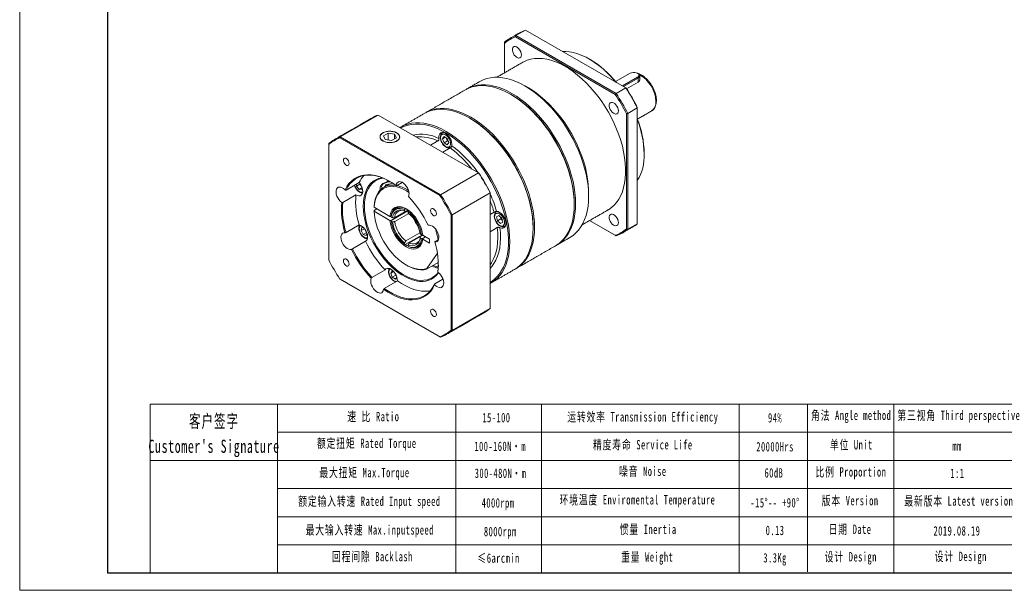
# Model space of a CAD drawing. Header units: millimetres. Extents: x 14 to 776, y 35 to 574.
# Tile 1 of 3: x 14 to 522, y 35 to 330. Entities that reach past the tile are written whole.
import ezdxf

# ---------------------------------------------------------------- set-up
doc = ezdxf.new("R2010")
doc.units = ezdxf.units.MM
doc.header["$LTSCALE"] = 10
doc.layers.get('0').update_dxf_attribs({"lineweight": 18})
doc.layers.add('7标注层', color=4, linetype='Continuous', lineweight=18)
doc.layers.add('图框_外框线', color=7, linetype='Continuous', lineweight=18)
doc.styles.add('标准', font='txt', dxfattribs={"width": 0.667})

msp = doc.modelspace()

# ---------------------------------------------------------------- linework, layer by layer
at = {"color": 7, "linetype": 'Continuous', "lineweight": 15}
for p, q in [((321.18, 291.27), (269.69, 321)), ((269.91, 321.69), (274.86, 324.54)), ((269.91, 321.69), (321.66, 291.81)), ((326.61, 294.67), (274.86, 324.54)), ((263.97, 318.25), (263.97, 317.7)), ((263.97, 317.7), (263.97, 302.44)), ((328.95, 302.3), (321.38, 297.93)), ((324.85, 295.69), (332.63, 300.17)), ((332.91, 299.68), (325.42, 295.36)), ((332.63, 300.17), (332.91, 299.68)), ((332.91, 299.68), (332.91, 297.63)), ((333.79, 300.91), (333.79, 298.98)), ((326.61, 294.67), (321.66, 291.81)), ((332.91, 297.63), (327.04, 294.24)), ((332.56, 284.64), (332.56, 284.37)), ((198.92, 280.7), (179.33, 269.4)), ((250.67, 250.83), (198.92, 280.7)), ((326.9, 221.9), (326.9, 281.37)), ((327.61, 281.52), (332.56, 284.37)), ((327.61, 281.52), (327.61, 221.76)), ((332.56, 224.61), (332.56, 284.37)), ((339.82, 282.73), (339.95, 282.8)), ((179.33, 269.4), (231.08, 239.52)), ((204.03, 271.33), (201.58, 269.92)), ((201.58, 269.92), (202.48, 267.99)), ((207.37, 270.81), (204.03, 271.33)), ((204.03, 267.75), (204.03, 271.33)), ((208.27, 268.88), (207.37, 270.81)), ((207.37, 268.36), (207.37, 270.81)), ((232.07, 268.38), (232.89, 269.54)), ((233.49, 269.2), (232.07, 268.38)), ((232.89, 269.54), (234.52, 268.6)), ((173.39, 265.96), (173.39, 265.52)), ((173.39, 265.52), (173.39, 205.99)), ((230.7, 239.09), (179.15, 268.85)), ((202.48, 267.99), (205.82, 267.47)), ((205.82, 267.47), (208.27, 268.88)), ((225.91, 265.12), (229.73, 267.32)), ((232.89, 266.28), (232.07, 268.38)), ((234.66, 267.3), (232.89, 266.28)), ((234.52, 265.34), (232.89, 266.28)), ((234.04, 268.88), (234.25, 268.35)), ((234.25, 268.35), (234.66, 267.3)), ((234.52, 268.6), (235.34, 266.5)), ((235.34, 266.5), (234.52, 265.34)), ((234.66, 267.3), (235.13, 267.02)), ((235.98, 263.72), (232.16, 261.51)), ((336.09, 261.03), (336.09, 260.62)), ((250.67, 250.83), (231.08, 239.52)), ((182.36, 241.89), (189.15, 245.81)), ((189.49, 245.08), (187.72, 244.06)), ((187.72, 244.06), (187.72, 244.98)), ((189.13, 242.3), (187.72, 244.06)), ((189.49, 245.08), (189.49, 245.37)), ((190.19, 244.2), (189.49, 245.08)), ((190.21, 244.18), (190.19, 244.2)), ((202.38, 243.77), (202.88, 244.86)), ((202.88, 244.86), (205.44, 245.25)), ((202.88, 244.05), (202.88, 244.86)), ((204.14, 246.88), (203.95, 246.27)), ((211.34, 245.92), (208.39, 244.22)), ((187.45, 239.48), (180.66, 235.56)), ((190.55, 243.11), (189.13, 242.3)), ((190.55, 242.42), (189.13, 242.3)), ((190.55, 243.38), (190.55, 242.42)), ((199.92, 243.07), (199.92, 241.99)), ((256.61, 240.53), (237.03, 229.22)), ((256.61, 240.74), (256.61, 240.53)), ((256.61, 180.77), (256.61, 240.53)), ((307.46, 240.82), (307.46, 238.78)), ((300.03, 234.9), (300.03, 234.49)), ((204.97, 228.34), (196.82, 233.05)), ((196.82, 231.42), (198.23, 232.23)), ((196.82, 231.01), (204.97, 226.3)), ((205.68, 226.3), (214.52, 231.4)), ((205.68, 226.3), (214.17, 231.2)), ((207.46, 227.72), (214.31, 231.68)), ((214.65, 229.84), (207.46, 225.68)), ((212.53, 231.88), (212.53, 231.13)), ((214.31, 231.68), (213.23, 231.06)), ((214.16, 231.61), (214.2, 231.22)), ((214.18, 231.01), (214.17, 231.2)), ((214.52, 231.4), (214.18, 231.6)), ((214.29, 230.1), (214.29, 230.86)), ((236.46, 169.58), (236.46, 229.11)), ((237.03, 229.22), (237.03, 169.47)), ((256.61, 229.29), (258.69, 230.49)), ((259.84, 230.64), (259.92, 230.68)), ((259.96, 228.11), (261.11, 228.78)), ((261.11, 228.78), (259.96, 228.11)), ((261.11, 228.78), (262.69, 227.38)), ((182.33, 220.04), (189.11, 223.95)), ((206.34, 227.55), (205.68, 227.93)), ((205.68, 225.89), (206.34, 225.51)), ((260.38, 226.04), (259.96, 228.11)), ((262.15, 227.06), (260.38, 226.04)), ((261.96, 224.64), (260.38, 226.04)), ((261.95, 228.03), (262.15, 227.06)), ((263.11, 225.31), (261.96, 224.64)), ((262.15, 227.06), (262.89, 226.41)), ((262.69, 227.38), (263.11, 225.31)), ((307.97, 226.23), (321.18, 218.6)), ((321.66, 218.32), (307.97, 226.23)), ((332.56, 224.61), (327.61, 221.76)), ((190.08, 221), (190.5, 222.57)), ((191.83, 222.01), (190.08, 221)), ((191.24, 219), (190.08, 221)), ((190.5, 222.57), (191.6, 222.28)), ((192.98, 220.01), (191.24, 219)), ((192.81, 218.57), (191.24, 219)), ((192.43, 221.02), (191.93, 221.87)), ((192.92, 220.16), (192.43, 221.02)), ((193.11, 219.67), (192.81, 218.57)), ((221.72, 218.93), (212.88, 213.83)), ((213.23, 215.68), (220.43, 219.83)), ((221.14, 219.01), (220.48, 219.39)), ((220.78, 217.99), (221.85, 218.61)), ((221.68, 218.51), (221.27, 218.79)), ((221.4, 218.75), (221.72, 218.52)), ((221.72, 218.54), (221.72, 218.93)), ((225.43, 216.53), (221.85, 218.6)), ((260.3, 222.59), (256.61, 220.46)), ((264.15, 223.31), (264.09, 223.27)), ((278.82, 222.65), (278.82, 222.25)), ((192.39, 215.51), (185.6, 211.6)), ((212.53, 214.8), (212.53, 214.04)), ((214.29, 213.02), (214.29, 213.77)), ((220.78, 217.99), (215, 214.66)), ((220.48, 217.35), (221.14, 216.97)), ((223.26, 217.78), (221.85, 216.97)), ((223.26, 217.78), (221.85, 216.97)), ((221.85, 216.56), (225.43, 214.49)), ((225.43, 214.49), (225.43, 216.53)), ((228.09, 215.39), (230.03, 216.51)), ((223.96, 201.54), (229.43, 209.31)), ((223.84, 201.07), (229.92, 204.58)), ((229.94, 204), (229.32, 204.23)), ((195.7, 196.82), (202.48, 200.74)), ((205.38, 199.05), (206.19, 200.22)), ((206.79, 199.87), (205.38, 199.05)), ((206.19, 196.95), (205.38, 199.05)), ((206.19, 200.22), (207.02, 199.74)), ((207.55, 199.02), (207.54, 199.04)), ((207.96, 197.97), (207.55, 199.02)), ((179.15, 196.01), (230.7, 166.25)), ((231.08, 166.03), (179.33, 195.91)), ((208.81, 195.13), (202.02, 191.21)), ((207.96, 197.97), (206.19, 196.95)), ((207.83, 196.01), (206.19, 196.95)), ((208.53, 197.01), (207.83, 196.01)), ((208.22, 197.82), (207.96, 197.97)), ((228.06, 193.54), (232.31, 196)), ((256.61, 180.77), (237.03, 169.47))]:
    msp.add_line(p, q, dxfattribs=at)
for p, q in [((147, 131.46), (147, 44.37)), ((238.92, 131.46), (238.92, 44.37))]:
    msp.add_line(p, q)
for points in [[(272.77, 311.76), (272.68, 312.53), (272.43, 313.35), (272.03, 314.15), (271.51, 314.88), (270.91, 315.47), (270.28, 315.88), (269.65, 316.09), (269.09, 316.08), (268.62, 315.85), (268.29, 315.41), (268.12, 314.8), (268.12, 314.07), (268.29, 313.27), (268.62, 312.45), (269.09, 311.68), (269.65, 311.02), (270.28, 310.51), (270.91, 310.19), (271.51, 310.09), (272.03, 310.21), (272.43, 310.55), (272.68, 311.08), (272.77, 311.76)], [(273.44, 307.91), (274.05, 308.24), (275.78, 309), (277.61, 309.54), (279.55, 309.86), (281.57, 309.97), (283.66, 309.85), (285.82, 309.52), (288.03, 308.97), (290.28, 308.21), (292.56, 307.23), (294.86, 306.06), (297.16, 304.68), (299.45, 303.11), (301.72, 301.36), (303.95, 299.44), (306.14, 297.36), (308.26, 295.13), (310.32, 292.75), (312.3, 290.26), (314.18, 287.65), (315.97, 284.94), (317.64, 282.15), (319.19, 279.3), (320.6, 276.39), (321.89, 273.44), (323.02, 270.48), (324.01, 267.51), (324.84, 264.56), (325.51, 261.63), (326.02, 258.75), (326.36, 255.93), (326.53, 253.18), (326.53, 250.53), (326.36, 247.98), (326.02, 245.54), (325.51, 243.25), (324.84, 241.09), (324.01, 239.1), (323.02, 237.27), (321.89, 235.62), (320.6, 234.15), (319.19, 232.88), (317.64, 231.82), (317.43, 231.7)], [(321.5, 297.62), (320.99, 298.23), (319.01, 300.47), (316.97, 302.56), (314.86, 304.5), (312.72, 306.28), (310.55, 307.87), (308.36, 309.28), (306.16, 310.5), (303.98, 311.52), (301.82, 312.32), (299.7, 312.92), (297.62, 313.3), (295.61, 313.46), (294.12, 313.43)], [(251.33, 298.03), (253.04, 298.89), (254.87, 299.53), (256.8, 299.96), (258.82, 300.18), (260.92, 300.18), (263.08, 299.97), (265.31, 299.54), (267.59, 298.9), (269.9, 298.04), (272.23, 296.99), (274.57, 295.73), (276.92, 294.28), (279.25, 292.64), (281.56, 290.83), (283.84, 288.84), (286.07, 286.7), (288.23, 284.41), (290.33, 281.99), (292.35, 279.44), (294.28, 276.78), (296.11, 274.02), (297.82, 271.19), (299.42, 268.28), (300.9, 265.32), (302.24, 262.32), (303.43, 259.3), (304.48, 256.27), (305.38, 253.24), (306.12, 250.24), (306.7, 247.28), (307.12, 244.38), (307.37, 241.54), (307.46, 238.78), (307.37, 236.12), (307.12, 233.57), (306.7, 231.14), (306.12, 228.85), (305.38, 226.71), (304.48, 224.72), (303.43, 222.9), (302.24, 221.26), (300.9, 219.81), (299.42, 218.55), (297.82, 217.49), (297.82, 217.49)], [(332.63, 300.17), (333.11, 300.55), (333.36, 301), (333.36, 301.47), (333.11, 301.92), (332.63, 302.3), (331.97, 302.57), (331.2, 302.72), (330.38, 302.72), (329.61, 302.57), (328.95, 302.3)], [(332.91, 302.13), (333.19, 301.95), (333.6, 301.51), (333.78, 301.03), (333.72, 300.54), (333.42, 300.08), (332.91, 299.68)], [(300.03, 234.49), (299.95, 237.25), (299.7, 240.09), (299.28, 243), (298.7, 245.96), (297.96, 248.96), (297.06, 251.98), (296.01, 255.01), (294.81, 258.03), (293.47, 261.03), (292, 263.99), (290.4, 266.9), (288.68, 269.74), (286.85, 272.49), (284.93, 275.15), (282.91, 277.7), (280.81, 280.13), (278.64, 282.42), (276.41, 284.56), (274.14, 286.54), (271.83, 288.35), (269.5, 289.99), (267.15, 291.44), (264.8, 292.7), (262.47, 293.76), (260.16, 294.61), (257.89, 295.25), (255.66, 295.68), (253.49, 295.9), (251.39, 295.9), (249.37, 295.68), (247.45, 295.24), (245.62, 294.6), (243.9, 293.74)], [(244.26, 293.94), (244.61, 294.15), (246.32, 295.01), (248.15, 295.65), (250.08, 296.09), (252.1, 296.3), (254.2, 296.3), (256.37, 296.09), (258.59, 295.66), (260.87, 295.02), (263.18, 294.17), (265.51, 293.11), (267.86, 291.85), (270.2, 290.4), (272.54, 288.76), (274.85, 286.95), (277.12, 284.97), (279.35, 282.82), (281.52, 280.53), (283.62, 278.11), (285.63, 275.56), (287.56, 272.9), (289.39, 270.15), (291.11, 267.31), (292.71, 264.4), (294.18, 261.44), (295.52, 258.44), (296.72, 255.42), (297.77, 252.39), (298.66, 249.37), (299.41, 246.37), (299.99, 243.41), (300.4, 240.5), (300.65, 237.66), (300.74, 234.9), (300.65, 232.24), (300.4, 229.69), (299.99, 227.26), (299.41, 224.97), (298.66, 222.83), (297.77, 220.84), (296.72, 219.03), (295.52, 217.39), (294.18, 215.93), (292.71, 214.67), (291.11, 213.61), (290.75, 213.41)], [(276.35, 294.71), (278.07, 293.66), (280.36, 292.09), (282.62, 290.34), (284.86, 288.42), (287.04, 286.34), (289.17, 284.1), (291.23, 281.73), (293.21, 279.24), (295.09, 276.63), (296.87, 273.92), (298.54, 271.13), (300.09, 268.28), (301.51, 265.37), (302.79, 262.42), (303.93, 259.46), (304.92, 256.49), (305.75, 253.54), (306.42, 250.61), (306.93, 247.73), (307.26, 244.91), (307.43, 242.16), (307.46, 240.82)], [(267.51, 291.24), (269.26, 290.17), (271.6, 288.57), (273.92, 286.8), (276.21, 284.85), (278.44, 282.73), (280.63, 280.47), (282.74, 278.07), (284.77, 275.54), (286.72, 272.89), (288.56, 270.15), (290.29, 267.32), (291.91, 264.42), (293.4, 261.46), (294.75, 258.46), (295.96, 255.44), (297.02, 252.41), (297.93, 249.38), (298.68, 246.38), (299.27, 243.41), (299.69, 240.5), (299.95, 237.66), (300.03, 234.9)], [(300.03, 234.9), (300.01, 236.27), (299.84, 239.07), (299.5, 241.95), (299, 244.89), (298.33, 247.88), (297.5, 250.89), (296.51, 253.92), (295.37, 256.95), (294.09, 259.97), (292.67, 262.94), (291.12, 265.88), (289.44, 268.74), (287.65, 271.53), (285.76, 274.23), (283.77, 276.82), (281.69, 279.29), (279.54, 281.62), (277.33, 283.81), (275.07, 285.84), (272.77, 287.71), (270.44, 289.39), (268.09, 290.89), (267.51, 291.24)], [(322.77, 282.89), (322.68, 283.67), (322.43, 284.49), (322.03, 285.29), (321.51, 286.01), (320.91, 286.6), (320.28, 287.02), (319.65, 287.23), (319.09, 287.22), (318.62, 286.98), (318.29, 286.55), (318.12, 285.94), (318.12, 285.21), (318.29, 284.4), (318.62, 283.58), (319.09, 282.81), (319.65, 282.15), (320.28, 281.64), (320.91, 281.33), (321.51, 281.23), (322.03, 281.35), (322.43, 281.69), (322.68, 282.21), (322.77, 282.89)], [(278.82, 222.25), (278.73, 225), (278.48, 227.84), (278.07, 230.75), (277.49, 233.71), (276.74, 236.71), (275.85, 239.73), (274.8, 242.76), (273.6, 245.79), (272.26, 248.79), (270.79, 251.75), (269.19, 254.65), (267.47, 257.49), (265.64, 260.25), (263.71, 262.91), (261.69, 265.46), (259.6, 267.88), (257.43, 270.17), (255.2, 272.31), (252.93, 274.29), (250.62, 276.11), (248.28, 277.75), (245.94, 279.2), (243.59, 280.45), (241.26, 281.51), (238.95, 282.36), (236.67, 283.01), (234.45, 283.44), (232.28, 283.65), (230.18, 283.65), (228.16, 283.43), (226.23, 283), (224.4, 282.35), (222.69, 281.5)], [(223.04, 281.7), (223.39, 281.91), (225.11, 282.76), (226.94, 283.41), (228.87, 283.84), (230.89, 284.06), (232.98, 284.06), (235.15, 283.84), (237.38, 283.41), (239.65, 282.77), (241.96, 281.92), (244.3, 280.86), (246.64, 279.6), (248.99, 278.15), (251.32, 276.52), (253.63, 274.7), (255.91, 272.72), (258.13, 270.58), (260.3, 268.29), (262.4, 265.86), (264.42, 263.32), (266.35, 260.66), (268.18, 257.9), (269.89, 255.06), (271.49, 252.15), (272.97, 249.19), (274.3, 246.2), (275.5, 243.17), (276.55, 240.14), (277.45, 237.12), (278.19, 234.12), (278.77, 231.16), (279.19, 228.25), (279.44, 225.41), (279.52, 222.65), (279.44, 219.99), (279.19, 217.44), (278.77, 215.02), (278.19, 212.73), (277.45, 210.58), (276.55, 208.6), (275.5, 206.78), (274.3, 205.14), (272.97, 203.69), (271.49, 202.43), (269.89, 201.37), (269.54, 201.16)], [(210.13, 274.23), (210.67, 274.56), (212.38, 275.41), (214.21, 276.06), (216.14, 276.49), (218.16, 276.71), (220.26, 276.71), (222.43, 276.5), (224.65, 276.07), (226.93, 275.42), (229.24, 274.57), (231.57, 273.51), (233.92, 272.26), (236.26, 270.81), (238.6, 269.17), (240.91, 267.35), (243.18, 265.37), (245.41, 263.23), (247.58, 260.94), (249.67, 258.52), (251.69, 255.97), (253.62, 253.31), (255.45, 250.55), (257.17, 247.71), (258.77, 244.81), (260.24, 241.85), (261.58, 238.85), (262.77, 235.83), (263.83, 232.79), (264.72, 229.77), (265.46, 226.77), (266.05, 223.81), (266.46, 220.9), (266.71, 218.06), (266.8, 215.31), (266.71, 212.65), (266.46, 210.1), (266.05, 207.67), (265.46, 205.38), (264.72, 203.23), (263.83, 201.25), (262.77, 199.43), (261.58, 197.79), (260.24, 196.34), (258.77, 195.08), (257.17, 194.02), (256.61, 193.71)], [(256.61, 194.28), (257.18, 194.62), (258.73, 195.76), (260.15, 197.1), (261.43, 198.63), (262.57, 200.35), (263.56, 202.24), (264.39, 204.3), (265.06, 206.51), (265.56, 208.87), (265.9, 211.36), (266.07, 213.96), (266.07, 216.67), (265.9, 219.48), (265.56, 222.36), (265.06, 225.3), (264.39, 228.28), (263.56, 231.3), (262.57, 234.33), (261.43, 237.36), (260.15, 240.37), (258.73, 243.35), (257.18, 246.28), (255.5, 249.15), (253.71, 251.94), (251.82, 254.64), (249.83, 257.22), (247.75, 259.69), (245.6, 262.03), (243.39, 264.22), (241.13, 266.25), (238.82, 268.11), (236.49, 269.8), (234.15, 271.3), (231.8, 272.61), (229.46, 273.71), (227.14, 274.61), (224.86, 275.3), (222.62, 275.77), (220.44, 276.03), (218.33, 276.06), (216.29, 275.88), (214.35, 275.48), (212.5, 274.87), (210.77, 274.04), (210.62, 273.95)], [(278.82, 222.65), (278.8, 224.02), (278.63, 226.83), (278.29, 229.7), (277.78, 232.64), (277.11, 235.63), (276.28, 238.65), (275.3, 241.68), (274.16, 244.71), (272.88, 247.72), (271.46, 250.7), (269.9, 253.63), (268.23, 256.5), (266.44, 259.29), (264.54, 261.98), (262.55, 264.57), (260.48, 267.04), (258.33, 269.37), (256.12, 271.56), (253.86, 273.6), (251.55, 275.46), (249.22, 277.15), (246.88, 278.65), (246.3, 278.99)], [(246.3, 278.99), (248.05, 277.92), (250.39, 276.33), (252.71, 274.55), (254.99, 272.6), (257.23, 270.49), (259.41, 268.22), (261.53, 265.82), (263.56, 263.29), (265.5, 260.65), (267.35, 257.9), (269.08, 255.07), (270.7, 252.17), (272.18, 249.21), (273.54, 246.22), (274.75, 243.19), (275.81, 240.16), (276.72, 237.14), (277.47, 234.13), (278.06, 231.17), (278.48, 228.26), (278.73, 225.41), (278.82, 222.65)], [(201.32, 271.48), (200.63, 270.99), (200.14, 270.41), (199.87, 269.8), (199.84, 269.16), (200.05, 268.54), (200.49, 267.95), (201.13, 267.43), (201.95, 267.01), (202.91, 266.69), (203.96, 266.51), (205.06, 266.46), (206.16, 266.54), (207.19, 266.76), (208.12, 267.1), (208.9, 267.55), (209.49, 268.09), (209.87, 268.69), (210.02, 269.32), (209.93, 269.95), (209.61, 270.56), (209.07, 271.12), (208.33, 271.59), (207.43, 271.96), (206.42, 272.21), (205.34, 272.33), (204.24, 272.32), (203.17, 272.16), (202.18, 271.88), (201.32, 271.48)], [(203.62, 272.22), (202.6, 271.99), (201.69, 271.64), (200.93, 271.19), (200.36, 270.65), (200, 270.05), (199.87, 269.43), (199.98, 268.8), (200.32, 268.2), (200.87, 267.66), (201.62, 267.19), (202.52, 266.83), (203.53, 266.6), (204.61, 266.49), (205.7, 266.52), (206.75, 266.68), (207.72, 266.97), (208.56, 267.37), (209.23, 267.87), (209.7, 268.44), (209.94, 269.06), (209.95, 269.69), (209.73, 270.31), (209.28, 270.88), (208.62, 271.39), (207.8, 271.8), (206.84, 272.1), (205.79, 272.27), (204.7, 272.31), (203.62, 272.22)], [(230.25, 268.64), (230.21, 269.55), (230.35, 270.35), (230.66, 270.99), (231.13, 271.44), (231.73, 271.67), (232.42, 271.66), (233.17, 271.43), (233.95, 270.99), (234.7, 270.35), (235.4, 269.55), (235.99, 268.63), (236.46, 267.65), (236.77, 266.65), (236.91, 265.69), (236.88, 264.81)], [(231.12, 268.93), (231.21, 268.11), (231.47, 267.24), (231.88, 266.39), (232.41, 265.6), (233.04, 264.95), (233.7, 264.46), (234.37, 264.18), (234.99, 264.11), (235.53, 264.28), (235.94, 264.66), (236.2, 265.23), (236.28, 265.95), (236.2, 266.77), (235.94, 267.64), (235.53, 268.49), (234.99, 269.28), (234.37, 269.93), (233.7, 270.42), (233.04, 270.7), (232.41, 270.77), (231.88, 270.6), (231.47, 270.22), (231.21, 269.65), (231.12, 268.93)], [(232, 271.36), (232.42, 271.53), (232.84, 271.56)], [(234.25, 268.35), (234.35, 268.11), (234.47, 267.88), (234.61, 267.66), (234.76, 267.45), (234.93, 267.26), (235.11, 267.09), (235.1, 267.09)], [(183.91, 255.67), (183.82, 256.3), (183.56, 256.97), (183.17, 257.58), (182.68, 258.06), (182.17, 258.36), (181.68, 258.44), (181.29, 258.28), (181.03, 257.91), (180.94, 257.38), (181.03, 256.74), (181.29, 256.08), (181.68, 255.47), (182.17, 254.98), (182.68, 254.69), (183.17, 254.61), (183.56, 254.76), (183.82, 255.13), (183.91, 255.67)], [(181.82, 242.01), (182.74, 243.76), (183.84, 245.3), (185.09, 246.63), (186.49, 247.75), (188.03, 248.63), (189.7, 249.28), (191.48, 249.7), (193.36, 249.86), (195.33, 249.79), (197.38, 249.47), (199.48, 248.91), (201.62, 248.11), (203.79, 247.08), (205.97, 245.83), (208.13, 244.37)], [(205.07, 246.37), (204.1, 246.91), (201.95, 247.93), (199.83, 248.72), (197.75, 249.27), (195.73, 249.59), (193.78, 249.66), (191.91, 249.5), (190.15, 249.09), (188.5, 248.44), (186.97, 247.57), (185.59, 246.46), (184.35, 245.14), (183.27, 243.61), (182.36, 241.89)], [(186.76, 244.43), (186.91, 243.98), (187.32, 243.14), (187.85, 242.36), (188.47, 241.71), (189.13, 241.22), (189.8, 240.94), (190.42, 240.88), (190.93, 241.03)], [(189.15, 245.81), (189.77, 244.96), (190.28, 244.03), (190.66, 243.06), (190.88, 242.1), (190.93, 241.2), (190.82, 240.41), (190.55, 239.76), (190.12, 239.29), (189.57, 239.01), (188.92, 238.95), (188.2, 239.11), (187.45, 239.48)], [(191.21, 233.63), (191.29, 235.74), (191.54, 237.73), (191.96, 239.59), (192.53, 241.3), (193.27, 242.86), (194.15, 244.25), (195.18, 245.45), (196.34, 246.47), (197.63, 247.28), (199.03, 247.89), (200.54, 248.28), (200.91, 248.34)], [(201.4, 248.15), (201.23, 248.12), (199.7, 247.76), (198.28, 247.18), (196.98, 246.39), (195.8, 245.4), (194.76, 244.22), (193.86, 242.84), (193.12, 241.29), (192.53, 239.58), (192.11, 237.73), (191.86, 235.74), (191.77, 233.63)], [(196.82, 233.46), (196.99, 235.31), (197.33, 237.03), (197.84, 238.61), (198.5, 240.03), (199.32, 241.28), (200.28, 242.34), (201.38, 243.2), (202.6, 243.86), (203.93, 244.3), (205.36, 244.53), (206.87, 244.54), (208.14, 244.39)], [(214.77, 240.79), (213.53, 241.57), (211.84, 242.46), (210.17, 243.14), (208.53, 243.61), (206.95, 243.86), (205.43, 243.89), (203.99, 243.7), (202.65, 243.28), (201.42, 242.66), (200.31, 241.82), (199.34, 240.79), (198.52, 239.56), (197.85, 238.16), (197.34, 236.6), (196.99, 234.89), (196.82, 233.05)], [(205.52, 246.11), (204.67, 246.13), (203.66, 246.02), (202.73, 245.78), (201.92, 245.41), (201.29, 244.95), (200.87, 244.41), (200.68, 243.83), (200.74, 243.24), (200.91, 242.87)], [(203.37, 246.1), (203.55, 246.66), (203.71, 247.11)], [(214.56, 238.67), (214.78, 239.39), (214.82, 240.25), (214.69, 241.19), (214.4, 242.17), (213.95, 243.15), (213.37, 244.06), (212.7, 244.87), (211.96, 245.52), (211.2, 245.99), (210.45, 246.26), (209.75, 246.3), (209.14, 246.11), (208.65, 245.71), (208.31, 245.12), (208.13, 244.37)], [(181.82, 242.01), (181.09, 242.69), (180.32, 243.18), (179.57, 243.47), (178.87, 243.53), (178.25, 243.38), (177.74, 243), (177.38, 242.43), (177.18, 241.69), (177.16, 240.82), (177.31, 239.87), (177.62, 238.89), (178.08, 237.92), (178.67, 237.01), (179.36, 236.22), (180.1, 235.59)], [(200.15, 242.21), (199.96, 242.74), (199.92, 243.09)], [(230.04, 199.29), (229.84, 199.02), (228.81, 197.81), (227.65, 196.8), (226.36, 195.99), (224.96, 195.38), (223.45, 194.99), (221.85, 194.81), (220.17, 194.84), (218.42, 195.09), (216.62, 195.56), (214.79, 196.23), (212.93, 197.11), (211.06, 198.19), (209.21, 199.46), (207.37, 200.9), (205.57, 202.51), (203.83, 204.28), (202.14, 206.18), (200.54, 208.21), (199.03, 210.35), (197.63, 212.58), (196.34, 214.88), (195.18, 217.23), (194.15, 219.62), (193.27, 222.03), (192.53, 224.43), (191.96, 226.82), (191.54, 229.16), (191.29, 231.43), (191.21, 233.63)], [(191.77, 233.63), (191.86, 231.43), (192.11, 229.15), (192.53, 226.81), (193.12, 224.42), (193.86, 222.02), (194.76, 219.61), (195.8, 217.22), (196.98, 214.87), (198.28, 212.57), (199.7, 210.35), (201.23, 208.23), (202.84, 206.22), (204.54, 204.34), (206.3, 202.6), (208.11, 201.02), (209.95, 199.62), (211.81, 198.39), (213.68, 197.36), (215.53, 196.54), (217.36, 195.92), (219.15, 195.52), (220.87, 195.34), (222.53, 195.37), (224.1, 195.62), (225.58, 196.1), (226.94, 196.78), (228.19, 197.67), (229.3, 198.76), (229.85, 199.44)], [(290.4, 213.2), (290.4, 213.2), (292, 214.26), (293.47, 215.52), (294.81, 216.98), (296.01, 218.62), (297.06, 220.43), (297.96, 222.42), (298.7, 224.56), (299.28, 226.85), (299.7, 229.28), (299.95, 231.83), (300.03, 234.49)], [(196.82, 231.01), (197, 228.9), (197.37, 226.72), (197.91, 224.49), (198.62, 222.24), (199.5, 219.99), (200.52, 217.77), (201.7, 215.6), (203, 213.51), (204.41, 211.51), (205.92, 209.64), (207.52, 207.91), (209.18, 206.33), (210.89, 204.94), (212.63, 203.74), (214.37, 202.74), (216.1, 201.96), (217.81, 201.41), (219.46, 201.09), (221.05, 201), (222.56, 201.15), (223.96, 201.54)], [(204.97, 228.34), (205.19, 229.63), (205.59, 230.76), (206.15, 231.71), (206.87, 232.47), (207.73, 233.01), (208.71, 233.32), (209.8, 233.4), (210.96, 233.25), (212.17, 232.86), (213.41, 232.25), (214.65, 231.43), (215.86, 230.41), (217.02, 229.23), (218.11, 227.9), (219.09, 226.45), (219.95, 224.92), (220.67, 223.33), (221.23, 221.73), (221.63, 220.14), (221.85, 218.6)], [(213.59, 232.14), (212.58, 232.63), (211.42, 233), (210.31, 233.15), (209.27, 233.08), (208.33, 232.78), (207.51, 232.27), (206.82, 231.55), (206.28, 230.64), (205.89, 229.57), (205.68, 228.34)], [(228.91, 229.69), (228.82, 230.33), (228.56, 230.99), (228.17, 231.6), (227.68, 232.08), (227.17, 232.38), (226.68, 232.46), (226.29, 232.3), (226.03, 231.94), (225.94, 231.4), (226.03, 230.76), (226.29, 230.1), (226.68, 229.49), (227.17, 229.01), (227.68, 228.71), (228.17, 228.63), (228.56, 228.79), (228.82, 229.15), (228.91, 229.69)], [(260.87, 229.97), (260.25, 230.04), (259.71, 229.87), (259.3, 229.49), (259.04, 228.92), (258.96, 228.2), (259.04, 227.38), (259.3, 226.51), (259.71, 225.66), (260.25, 224.87), (260.87, 224.22), (261.54, 223.73), (262.2, 223.45), (262.83, 223.38), (263.36, 223.55), (263.77, 223.93), (264.03, 224.5), (264.12, 225.22), (264.03, 226.04), (263.77, 226.91), (263.36, 227.76), (262.83, 228.55), (262.2, 229.2), (261.54, 229.69), (260.87, 229.97)], [(260.01, 230.96), (260.75, 230.81), (261.52, 230.43), (262.29, 229.85), (263, 229.1), (263.64, 228.22), (264.15, 227.26), (264.52, 226.26), (264.72, 225.27), (264.74, 224.37), (264.59, 223.58), (264.26, 222.95), (263.79, 222.52), (263.18, 222.31), (262.48, 222.33), (261.72, 222.58)], [(322.77, 225.15), (322.68, 225.93), (322.43, 226.75), (322.03, 227.55), (321.51, 228.27), (320.91, 228.86), (320.28, 229.28), (319.65, 229.49), (319.09, 229.48), (318.62, 229.25), (318.29, 228.81), (318.12, 228.2), (318.12, 227.47), (318.29, 226.66), (318.62, 225.84), (319.09, 225.08), (319.65, 224.41), (320.28, 223.9), (320.91, 223.59), (321.51, 223.49), (322.03, 223.61), (322.43, 223.95), (322.68, 224.48), (322.77, 225.15)], [(189.83, 223.7), (189.44, 223.34), (189.18, 222.77), (189.1, 222.05), (189.18, 221.24), (189.44, 220.38), (189.85, 219.53), (190.38, 218.75), (191, 218.1), (191.66, 217.61), (192.32, 217.33), (192.94, 217.27), (193.45, 217.42)], [(189.11, 223.95), (189.85, 223.69), (190.6, 223.22), (191.33, 222.58), (192, 221.79), (192.57, 220.89), (193.01, 219.94), (193.31, 218.97), (193.45, 218.03), (193.42, 217.18), (193.23, 216.45), (192.88, 215.89), (192.39, 215.51)], [(221.85, 216.56), (221.63, 215.27), (221.23, 214.14), (220.67, 213.19), (219.95, 212.43), (219.09, 211.89), (218.11, 211.58), (217.02, 211.5), (215.86, 211.65), (214.65, 212.04), (213.41, 212.65), (212.17, 213.47), (210.96, 214.49), (209.8, 215.67), (208.71, 217), (207.73, 218.45), (206.87, 219.98), (206.15, 221.57), (205.59, 223.17), (205.19, 224.76), (204.97, 226.3)], [(228.07, 215.19), (228.75, 215.22), (229.32, 215.48), (229.76, 215.94), (230.05, 216.59), (230.17, 217.39), (230.12, 218.3), (229.9, 219.27), (229.52, 220.26), (228.99, 221.21), (228.36, 222.07), (227.64, 222.79), (226.89, 223.35), (226.12, 223.7), (225.4, 223.84), (224.75, 223.76)], [(264.67, 223.9), (264.47, 223.59), (264.15, 223.31)], [(181.78, 219.92), (181.1, 219.88), (180.53, 219.63), (180.09, 219.16), (179.8, 218.51), (179.68, 217.71), (179.73, 216.8), (179.95, 215.83), (180.33, 214.84), (180.86, 213.9), (181.49, 213.04), (182.21, 212.31), (182.96, 211.76), (183.72, 211.4), (184.45, 211.26), (185.1, 211.34)], [(256.61, 203.39), (257.29, 204.38), (258.27, 206.13), (259.08, 208.06), (259.73, 210.15), (260.2, 212.39), (260.49, 214.78), (260.61, 217.28), (260.54, 219.89), (260.3, 222.59)], [(261.72, 222.58), (261.96, 219.83), (262.02, 217.17), (261.9, 214.62), (261.59, 212.19), (261.11, 209.9), (260.44, 207.77), (259.61, 205.81), (258.61, 204.02), (257.45, 202.43), (256.61, 201.5)], [(269.18, 200.96), (269.19, 200.96), (270.79, 202.02), (272.26, 203.28), (273.6, 204.73), (274.8, 206.37), (275.85, 208.19), (276.74, 210.17), (277.49, 212.32), (278.07, 214.61), (278.48, 217.04), (278.73, 219.59), (278.82, 222.25)], [(212.74, 213.93), (213.76, 213.26), (214.95, 212.68), (216.11, 212.31), (217.22, 212.16), (218.25, 212.23), (219.19, 212.53), (220.02, 213.04), (220.71, 213.76), (221.25, 214.66), (221.63, 215.74), (221.85, 216.97)], [(183.91, 203.7), (183.82, 204.34), (183.56, 205), (183.17, 205.61), (182.68, 206.1), (182.17, 206.4), (181.68, 206.47), (181.29, 206.32), (181.03, 205.95), (180.94, 205.42), (181.03, 204.78), (181.29, 204.11), (181.68, 203.5), (182.17, 203.02), (182.68, 202.72), (183.17, 202.64), (183.56, 202.8), (183.82, 203.17), (183.91, 203.7)], [(229.75, 199.87), (229.91, 201.63), (229.96, 203.27)], [(202.48, 200.74), (202.91, 201.21), (203.46, 201.49), (204.11, 201.54), (204.83, 201.39), (205.58, 201.02), (206.32, 200.46), (207.02, 199.74), (207.64, 198.89), (208.16, 197.96), (208.53, 196.99), (208.75, 196.03), (208.81, 195.13)], [(205.18, 201.24), (204.79, 200.87), (204.53, 200.31), (204.45, 199.59), (204.53, 198.78), (204.79, 197.91), (205.2, 197.07), (205.73, 196.29), (206.35, 195.64), (207.01, 195.15), (207.67, 194.87), (208.24, 194.81)], [(223.84, 201.07), (222.39, 200.8), (220.85, 200.76), (219.23, 200.95), (217.56, 201.36), (215.85, 202), (214.11, 202.86), (213.76, 203.06)], [(227.2, 203), (228.74, 202.49), (229.93, 202.2)], [(228.03, 193.09), (228.76, 192.42), (229.52, 191.92), (230.28, 191.64), (230.98, 191.57), (231.6, 191.73), (232.11, 192.1), (232.47, 192.67), (232.66, 193.41), (232.69, 194.28), (232.54, 195.23), (232.23, 196.22), (231.77, 197.19), (231.18, 198.09), (230.49, 198.88), (229.75, 199.52)], [(195.29, 196.43), (195.07, 195.71), (195.03, 194.86), (195.16, 193.91), (195.45, 192.93), (195.9, 191.95), (196.47, 191.04), (197.15, 190.24), (197.89, 189.58), (198.65, 189.11), (199.4, 188.85), (200.1, 188.81), (200.71, 188.99), (201.2, 189.39), (201.54, 189.98), (201.72, 190.74)], [(228.03, 193.09), (227.1, 191.35), (226.01, 189.8), (224.76, 188.47), (223.36, 187.36), (221.82, 186.47), (220.15, 185.82), (218.37, 185.41), (216.49, 185.24), (214.51, 185.32), (212.47, 185.63), (210.37, 186.2), (208.23, 186.99), (206.06, 188.02), (203.88, 189.27), (201.72, 190.74)], [(202.02, 191.21), (204.17, 189.76), (206.32, 188.52), (208.46, 187.5), (210.58, 186.71), (212.66, 186.16), (214.69, 185.84), (216.64, 185.77), (218.5, 185.93), (220.27, 186.34), (221.92, 186.99), (223.44, 187.86), (224.83, 188.97), (226.06, 190.29), (227.14, 191.82), (228.06, 193.54)], [(225.77, 189.94), (225.29, 189.85), (223.43, 189.69), (221.47, 189.76), (219.45, 190.08), (217.37, 190.63), (215.25, 191.42), (213.11, 192.44), (210.95, 193.68), (208.81, 195.13)], [(228.91, 177.72), (228.82, 178.36), (228.56, 179.03), (228.17, 179.64), (227.68, 180.12), (227.17, 180.42), (226.68, 180.49), (226.29, 180.34), (226.03, 179.97), (225.94, 179.44), (226.03, 178.8), (226.29, 178.13), (226.68, 177.52), (227.17, 177.04), (227.68, 176.74), (228.17, 176.67), (228.56, 176.82), (228.82, 177.19), (228.91, 177.72)]]:
    msp.add_lwpolyline(points, dxfattribs=at)
for centre, radius, start, end in [((276.52, 303.39), 19.45, 109.8425, 130.1683), ((276.33, 302.9), 19.28, 110.1462, 129.8646), ((281.49, 306.19), 19.52, 109.8546, 119.9764), ((281.87, 265.72), 50.99, 38.5169, 58.9492), ((325.62, 287.17), 16.49, 2.0528, 61.5202), ((242.92, 239.49), 100.25, 26.6001, 33.3999), ((238.11, 236.71), 99.4, 26.7024, 33.2976), ((237.97, 236.63), 100.25, 26.6001, 33.3999), ((243.76, 239.97), 99.4, 26.7024, 33.2976), ((336.64, 287.19), 5.5, 307.0512, 6.0045), ((205.55, 262.35), 19.52, 109.8546, 119.9764), ((285.45, 260.16), 50.65, 0.9759, 21.5573), ((283.49, 259.48), 52.62, 1.2421, 21.161), ((185.94, 251.1), 19.45, 109.8425, 130.1683), ((221.08, 249.96), 20.81, 63.8438, 101.6624), ((220.4, 248.2), 21.28, 64.0005, 95.1024), ((185.78, 250.71), 19.31, 110.0851, 129.9257), ((236.95, 269.41), 2.9, 191.3043, 201.4535), ((201.98, 217.46), 58.82, 34.8424, 53.6082), ((203.55, 219.06), 55.19, 37.7249, 54.0103), ((310.89, 259.75), 25.22, 329.2282, 1.9742), ((202.43, 239.9), 14.53, 139.1477, 156.0344), ((166.98, 195.65), 100.25, 26.6001, 33.3999), ((167.65, 196.03), 99.57, 26.6818, 33.3182), ((192.85, 246.33), 3.4, 200.9241, 218.7481), ((204.49, 226.34), 18.43, 56.956, 77.2307), ((226.47, 235.8), 39.19, 174.6137, 197.5975), ((147.5, 184.4), 99.57, 26.6818, 33.3182), ((147.39, 184.34), 100.25, 26.6001, 33.3999), ((198.05, 213.01), 64.5, 16.1626, 24.7908), ((219.57, 231.88), 39.64, 174.6389, 197.5724), ((219.68, 231.88), 39.19, 174.6137, 197.5975), ((171.11, 198.04), 59.49, 25.6162, 43.0777), ((199.51, 213.56), 61.55, 15.9656, 21.9088), ((210.44, 228.4), 4.76, 59.2477, 180.7631), ((210.23, 227.96), 4.55, 59.6225, 180.3883), ((210.47, 227.55), 4.13, 60.0426, 179.9682), ((211.2, 227.79), 3.74, 88.3349, 180.9907), ((203.86, 216.94), 17.4, 6.8372, 53.1628), ((204.58, 217.35), 16.03, 7.3033, 52.6967), ((260.6, 229.26), 1.58, 87.5292, 115.7444), ((222.96, 227.96), 17.4, 186.8372, 233.1628), ((222.24, 227.55), 16.03, 187.3033, 232.6967), ((222.47, 227.68), 15.14, 187.5838, 232.4162), ((232.29, 233.35), 16.26, 202.3325, 217.6621), ((265.16, 228.8), 3.3, 193.5215, 226.4729), ((319.98, 239.52), 19.51, 300.0156, 310.1587), ((195.34, 222.7), 3.37, 200.9016, 210.0729), ((195.35, 222.7), 3.37, 209.9271, 219.0931), ((197.92, 211.74), 32.18, 8.2572, 18.5388), ((314.54, 236.7), 19.28, 290.1462, 309.8646), ((315.06, 236.62), 19.45, 289.8425, 310.1683), ((245.43, 240.92), 58.81, 205.597, 223.0968), ((216.35, 217.35), 4.13, 240.0426, 359.9682), ((216.59, 216.94), 4.55, 239.6225, 0.3883), ((217.08, 216.9), 4.76, 239.2477, 0.7631), ((216.9, 217.98), 3.82, 240.285, 330.3941), ((190.28, 203.22), 39.64, 354.6389, 17.5724), ((238.74, 237.06), 59.49, 205.6162, 223.0777), ((238.64, 237), 58.81, 205.597, 223.0968), ((262.35, 250.7), 99.57, 206.6818, 213.3182), ((210.73, 200.26), 3.41, 201.2611, 219.0613), ((232.94, 219.43), 17.96, 249.1863, 260.2861), ((244.03, 195.68), 19.51, 300.0156, 310.1587), ((224.07, 184.39), 19.31, 290.0851, 309.9257), ((224.48, 184.33), 19.45, 289.8425, 310.1683)]:
    msp.add_arc(centre, radius, start, end, dxfattribs=at)
for points in [[(271.74, 323.09), (266.79, 320.24)], [(269.69, 321), (269.91, 321.69)], [(273.44, 307.91), (260.1, 300.21)], [(308.17, 309.4), (307.81, 309.6)], [(332.91, 302.13), (332.63, 302.3)], [(251.33, 298.03), (244.61, 294.15)], [(276.35, 294.71), (274.58, 295.73)], [(326.84, 294.54), (326.61, 294.67)], [(243.9, 293.74), (223.4, 281.91)], [(267.51, 291.24), (267.16, 291.44)], [(321.18, 291.27), (321.66, 291.81)], [(222.69, 281.5), (210.67, 274.56)], [(327.61, 281.52), (326.9, 281.37)], [(332.63, 278.57), (339.82, 282.73)], [(195.8, 279.25), (176.21, 267.95)], [(246.3, 278.99), (245.94, 279.19)], [(179.15, 268.85), (179.33, 269.4)], [(201.35, 271.46), (201.32, 271.44)], [(208.53, 271.44), (208.5, 271.46)], [(232.5, 271.65), (232, 271.37)], [(250.85, 250.72), (250.67, 250.83)], [(208.13, 244.37), (208.39, 244.22)], [(182.36, 241.89), (181.82, 242.01)], [(202.31, 243.75), (201.76, 243.44)], [(230.7, 239.09), (231.08, 239.52)], [(180.1, 235.59), (180.66, 235.56)], [(196.82, 233.05), (196.82, 233.46)], [(196.82, 231.42), (196.82, 231.01)], [(212.88, 232.5), (212.53, 231.88)], [(214.17, 231.2), (214.16, 231.61)], [(214.29, 230.86), (214.65, 231.48)], [(236.46, 229.11), (237.03, 229.22)], [(260.33, 230.92), (259.84, 230.64)], [(304.09, 224), (317.43, 231.7)], [(205.68, 228.34), (204.97, 228.34)], [(204.97, 226.3), (205.68, 226.3)], [(205.68, 227.93), (205.68, 228.34)], [(205.68, 226.3), (205.68, 225.89)], [(264.09, 223.27), (264.58, 223.56)], [(182.33, 220.04), (181.78, 219.92)], [(221.85, 219.01), (221.14, 219.01)], [(321.66, 218.32), (321.18, 218.6)], [(324.79, 219.78), (329.74, 222.63)], [(327.61, 221.76), (326.9, 221.9)], [(212.53, 214.04), (212.88, 213.83)], [(221.14, 216.97), (221.85, 216.97)], [(221.85, 216.97), (221.85, 216.56)], [(228.09, 215.39), (228.07, 215.19)], [(291.11, 213.61), (297.82, 217.49)], [(185.1, 211.34), (185.6, 211.6)], [(214.65, 212.81), (214.29, 213.02)], [(269.89, 201.36), (290.4, 213.2)], [(213.41, 203.26), (213.76, 203.06)], [(223.96, 201.54), (223.84, 201.07)], [(229.75, 199.52), (229.75, 199.87)], [(257.16, 194.02), (269.18, 200.96)], [(179.33, 195.91), (179.15, 196.01)], [(195.7, 196.82), (195.29, 196.43)], [(228.06, 193.54), (228.03, 193.09)], [(201.72, 190.74), (202.02, 191.21)], [(234.21, 167.48), (253.79, 178.79)], [(236.46, 169.58), (237.03, 169.47)], [(231.08, 166.03), (230.7, 166.25)]]:
    msp.add_open_spline(points, degree=1, dxfattribs=at)
for points, knots in [([(339.96, 282.84), (340.1, 282.92), (340.51, 283.16), (341.07, 283.76), (341.63, 284.59), (342.05, 285.58), (342.31, 286.67), (342.39, 287.57), (342.4, 288.3), (342.37, 289.07), (342.23, 290.23), (341.92, 291.63), (341.45, 293.04), (340.85, 294.43), (340.13, 295.79), (339.3, 297.07), (338.37, 298.27), (337.37, 299.35), (336.3, 300.3), (335.19, 301.1), (334.06, 301.7), (333.29, 302.04), (332.91, 302.12), (332.91, 302.12)], [0, 0, 0, 0, 0.616934, 1.848118, 3.087045, 4.352403, 5.64963, 6.922659, 7.226757, 7.939005, 9.276906, 10.612448, 11.945061, 13.275177, 14.603913, 15.93265, 17.262575, 18.59503, 19.931542, 21.273432, 22.62126, 23.973483, 23.98063, 23.98063, 23.98063, 23.98063]), ([(333.79, 299.03), (333.79, 298.99), (333.79, 298.9), (333.77, 298.75), (333.72, 298.58), (333.66, 298.41), (333.57, 298.25), (333.47, 298.1), (333.34, 297.95), (333.2, 297.83), (333.06, 297.72), (332.96, 297.66), (332.91, 297.63)], [0, 0, 0, 0, 0.107138, 0.291572, 0.479954, 0.669716, 0.853879, 1.039376, 1.229161, 1.420463, 1.574535, 1.729434, 1.729434, 1.729434, 1.729434]), ([(232.01, 271.35), (231.98, 271.34), (231.75, 271.25), (231.44, 270.9), (231.12, 270.34), (230.97, 269.74), (230.95, 269.33), (230.95, 269.17)], [0, 0, 0, 0, 0.107545, 0.768532, 1.424461, 2.106717, 2.545997, 2.545997, 2.545997, 2.545997]), ([(230.95, 269.17), (230.95, 269.03), (230.97, 268.6), (231.11, 267.86), (231.43, 266.98), (231.88, 266.13), (232.43, 265.36), (233.08, 264.7), (233.78, 264.18), (234.49, 263.85), (235.17, 263.73), (235.75, 263.76), (236.06, 263.93), (236.19, 264)], [0, 0, 0, 0, 0.456417, 1.306646, 2.154243, 2.999582, 3.84565, 4.695548, 5.553344, 6.422371, 7.203271, 7.945778, 8.473654, 8.473654, 8.473654, 8.473654]), ([(229.73, 267.32), (229.81, 267.38), (229.96, 267.49), (230.12, 267.76), (230.23, 268.08), (230.27, 268.39), (230.25, 268.57), (230.25, 268.64)], [0, 0, 0, 0, 0.310278, 0.620493, 0.937251, 1.260407, 1.484337, 1.484337, 1.484337, 1.484337]), ([(236.88, 264.81), (236.87, 264.8), (236.86, 264.71), (236.78, 264.51), (236.6, 264.25), (236.37, 264), (236.15, 263.82), (236.02, 263.74), (235.98, 263.72)], [0, 0, 0, 0, 0.047525, 0.352489, 0.660304, 0.975319, 1.290691, 1.454155, 1.454155, 1.454155, 1.454155]), ([(186.66, 244.37), (186.74, 244.12), (186.93, 243.58), (187.38, 242.78), (187.94, 242.02), (188.59, 241.38), (189.3, 240.88), (190.02, 240.59), (190.52, 240.47), (190.76, 240.51), (190.78, 240.51)], [0, 0, 0, 0, 0.735113, 1.601925, 2.470016, 3.342624, 4.224292, 5.118142, 5.912007, 6.001377, 6.001377, 6.001377, 6.001377]), ([(205.14, 246.26), (205.12, 246.27), (204.77, 246.3), (204.06, 246.24), (203.06, 246.07), (202.13, 245.77), (201.31, 245.34), (200.66, 244.81), (200.21, 244.22), (199.96, 243.64), (199.95, 243.26), (199.95, 243.1)], [0, 0, 0, 0, 0.03602, 0.928121, 1.822809, 2.723381, 3.633875, 4.555587, 5.368947, 6.145264, 6.709233, 6.709233, 6.709233, 6.709233]), ([(202.32, 243.73), (202.41, 243.79), (202.91, 244.13), (204.2, 244.71), (205.51, 245.27), (206.14, 245.57), (206.2, 245.59)], [0, 0, 0, 0, 0.428209, 2.45009, 4.128765, 4.30127, 4.30127, 4.30127, 4.30127]), ([(213.23, 231.06), (213.17, 231.06), (212.94, 231.09), (212.7, 231.11), (212.53, 231.13)], [0, 0, 0, 0, 0.1867184, 0.7102853, 0.7102853, 0.7102853, 0.7102853]), ([(258.69, 230.49), (258.77, 230.54), (258.94, 230.63), (259.24, 230.78), (259.55, 230.89), (259.82, 230.96), (259.95, 230.96), (260.01, 230.96)], [0, 0, 0, 0, 0.296819, 0.593578, 0.896595, 1.205735, 1.419951, 1.419951, 1.419951, 1.419951]), ([(259.94, 230.68), (259.92, 230.67), (259.69, 230.59), (259.36, 230.27), (259, 229.74), (258.81, 229.08), (258.76, 228.31), (258.86, 227.46), (259.13, 226.58), (259.53, 225.71), (260.05, 224.91), (260.66, 224.2), (261.34, 223.63), (262.07, 223.22), (262.78, 223.01), (263.44, 223.02), (263.91, 223.14), (264.11, 223.3), (264.16, 223.34)], [0, 0, 0, 0, 0.102149, 0.839158, 1.56526, 2.314, 3.102164, 3.915065, 4.731045, 5.544465, 6.357312, 7.172784, 7.994246, 8.825647, 9.666433, 10.390679, 11.089306, 11.304091, 11.304091, 11.304091, 11.304091]), ([(189.33, 223.85), (189.29, 223.81), (189.13, 223.6), (188.98, 223.09), (188.88, 222.36), (188.96, 221.52), (189.19, 220.64), (189.56, 219.77), (190.05, 218.95), (190.65, 218.22), (191.32, 217.61), (192.04, 217.16), (192.72, 216.91), (193.14, 216.91), (193.31, 216.91)], [0, 0, 0, 0, 0.194243, 0.962661, 1.772268, 2.61387, 3.463337, 4.310224, 5.155806, 6.003633, 6.856989, 7.720403, 8.595394, 9.21281, 9.21281, 9.21281, 9.21281]), ([(206.34, 227.55), (206.61, 227.59), (206.99, 227.65), (207.36, 227.71), (207.46, 227.72)], [0, 0, 0, 0, 0.83417, 1.131658, 1.131658, 1.131658, 1.131658]), ([(207.46, 225.68), (207.36, 225.67), (206.99, 225.61), (206.61, 225.55), (206.34, 225.51)], [0, 0, 0, 0, 0.297488, 1.131658, 1.131658, 1.131658, 1.131658]), ([(261.72, 222.58), (261.67, 222.6), (261.53, 222.66), (261.25, 222.72), (260.91, 222.75), (260.57, 222.71), (260.39, 222.63), (260.3, 222.59)], [0, 0, 0, 0, 0.205612, 0.513571, 0.82816, 1.147727, 1.467433, 1.467433, 1.467433, 1.467433]), ([(212.53, 214.8), (212.7, 215.01), (212.94, 215.31), (213.17, 215.6), (213.23, 215.68)], [0, 0, 0, 0, 0.834161, 1.131646, 1.131646, 1.131646, 1.131646]), ([(215, 214.66), (214.94, 214.58), (214.7, 214.29), (214.47, 213.99), (214.29, 213.77)], [0, 0, 0, 0, 0.297485, 1.131646, 1.131646, 1.131646, 1.131646]), ([(220.48, 217.35), (220.55, 217.51), (220.65, 217.72), (220.75, 217.94), (220.78, 217.99)], [0, 0, 0, 0, 0.5235152, 0.7102151, 0.7102151, 0.7102151, 0.7102151]), ([(204.67, 201.4), (204.58, 201.24), (204.38, 200.88), (204.25, 200.2), (204.26, 199.4), (204.43, 198.53), (204.75, 197.65), (205.19, 196.8), (205.75, 196.03), (206.4, 195.37), (207.09, 194.85), (207.58, 194.66), (207.82, 194.56)], [0, 0, 0, 0, 0.670274, 1.475327, 2.320135, 3.182921, 4.044342, 4.903427, 5.763343, 6.627385, 7.499907, 8.362803, 8.362803, 8.362803, 8.362803])]:
    msp.add_open_spline(points, degree=3, knots=knots, dxfattribs=at)
at = {"layer": '7标注层', "color": 0}
msp.add_line((81.3, 131.46), (81.3, 44.38), dxfattribs=at)
at = {"layer": '图框_外框线'}
for p, q in [((81.3, 131.46), (766.83, 131.46)), ((283.21, 131.46), (283.21, 44.39)), ((385.15, 131.46), (385.15, 44.38)), ((420.39, 131.46), (420.39, 44.87)), ((464.87, 131.46), (464.87, 44.38)), ((147, 116.93), (532.28, 116.93)), ((81.3, 102.4), (766.83, 102.4)), ((147, 87.87), (766.83, 87.87)), ((147, 73.34), (766.83, 73.34)), ((147, 58.82), (766.83, 58.82))]:
    msp.add_line(p, q, dxfattribs=at)
at = {"layer": '图框_外框线', "color": 3}
msp.add_lwpolyline([(14, 35.31), (775.9, 35.31), (775.9, 574.09), (14, 574.09)], close=True, dxfattribs=at)
at = {"layer": '图框_外框线', "color": 3, "lineweight": 25}
msp.add_lwpolyline([(59.35, 44.38), (766.83, 44.38), (766.83, 565.02), (59.35, 565.02)], close=True, dxfattribs=at)

# ---------------------------------------------------------------- texts
at = {"layer": '图框_外框线', "color": 1, "attachment_point": 2, "line_spacing_factor": 1.15057, "style": '标准'}
for s, insert, char_height, width in [("\\T1.1;客户签字\\PCustomer's Signature", (114.26, 126.08), 6.78, 84.3436), ('\\T1.1;速 比 Ratio', (196.4, 127.46), 4.8428, 39.5704), ('{\\T1.10000;15-100}', (259.87, 126.91), 4.8428, 20.5907), ('\\T1.1;运转效率 Transmission Efficiency', (335.38, 127.31), 4.8428, 82.2971), ('\\T1.1;角法 Angle method ', (442.86, 128.11), 4.8428, 61.9336), ('\\T1.1;第三视角 Third perspective', (498.4, 128.11), 4.8428, 74.2233), ('\\T1.1;94%', (403.59, 126.82), 4.843, 61.9336), ('\\T1.1;额定扭矩 Rated Torque', (193, 113.69), 4.8428, 85.9833), ('\\T1.1;100-160N·m', (261.79, 112.1), 4.8428, 40.1114), ('\\T1.1;精度寿命 Service Life', (335.38, 112.92), 4.8428, 64.5974), ('\\T1.1;20000Hrs', (403.59, 111.89), 4.8428, 61.9336), ('\\T1.1;单位 Unit', (442.89, 112.9), 4.8428, 61.9336), ('\\T1.1;mm', (497.49, 112.22), 4.843, 61.9336), ('\\T1.1;最大扭矩 Max.Torque', (191.81, 98.55), 4.8428, 57.1649), ('\\T1.1;300-480N·m', (261.97, 98.19), 4.8428, 48.1643), ('\\T1.1;噪音 Noise', (335.38, 99.22), 4.8428, 42.733), ('\\T1.1;60dB', (402.99, 98.38), 4.843, 31.9571), ('\\T1.1;比例 Proportion', (442.71, 98.89), 4.8428, 41.7001), ('\\T1.1;1:1', (497.61, 98.17), 4.843, 61.9336), ('\\T1.1;额定输入转速 Rated Input speed', (194.36, 83.75), 4.8428, 76.0004), ('\\T1.1;4000rpm', (260.71, 82.87), 4.8428, 33.3691), ('\\T1.1;环境温度 Enviromental Temperature', (332.6, 84.48), 4.8428, 81.603), ('\\T1.1;-15%%D-- +90%%D', (403.59, 82.98), 4.8428, 41.5432), ('\\T1.1;版本 Version', (442.31, 84.06), 4.8428, 61.9336), ('\\T1.1;最新版本 Latest version', (498.37, 83.85), 4.8428, 61.9336), ('\\T1.1;最大输入转速 Max.inputspeed ', (194.53, 68.95), 4.8428, 76.4394), ('\\T1.1;8000rpm', (261.87, 68.08), 4.8428, 105.8926), ('\\T1.1;惯量 Inertia', (338.15, 69.22), 4.8428, 43.7514), ('\\T1.1;0.13', (403.59, 68.7), 4.843, 32.7543), ('\\T1.1;日期 Date', (442.27, 69.28), 4.8428, 61.9336), ('\\T1.1;2019.08.19', (497.4, 68.44), 4.8428, 61.9336), ('\\T1.1;回程间隙 Backlash', (195.89, 55.18), 4.8428, 61.9804), ('\\T1.1;设计 Design', (499.38, 55.25), 4.8428, 61.9336), ('\\T1.1;≤6arcmin ', (260.98, 54.38), 4.8428, 37.2535), ('\\T1.1;重量 Weight', (337.63, 55), 4.8428, 37.657), ('\\T1.1;3.3Kg', (403.59, 54.54), 4.8428, 32.4027), ('\\T1.1;设计 Design', (442.66, 55.06), 4.8428, 61.9336)]:
    msp.add_mtext(s, dxfattribs=dict(at, insert=insert, char_height=char_height, width=width))

doc.saveas('drawing.dxf')
